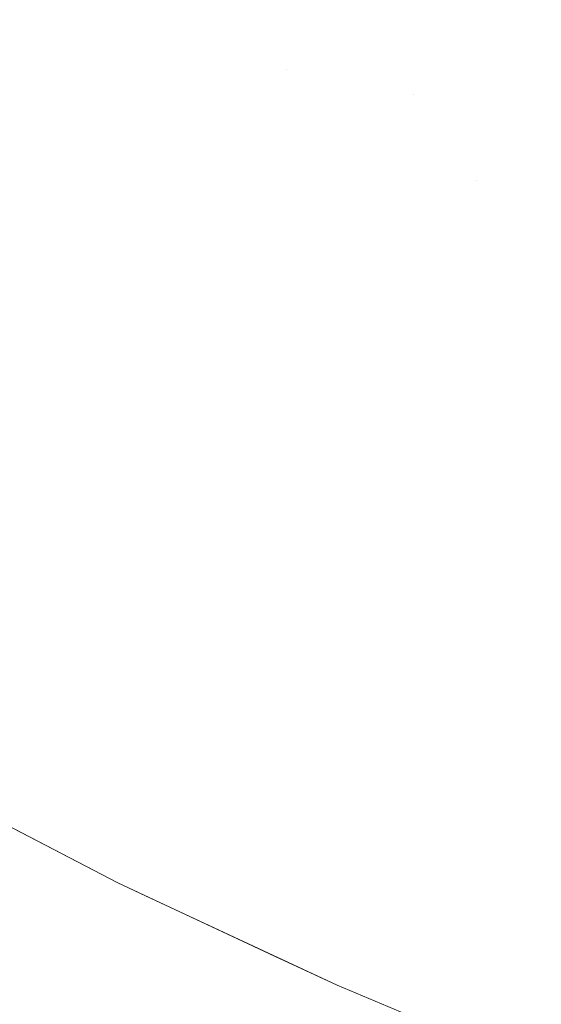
# Model space of a CAD drawing. Header units: centimetres. Extents: x -35.1 to 36.2, y 3.4 to 5.2.
# Tile 131 of 256: x -11.0263 to -10.9999, y 3.7271 to 3.777. Entities that reach past the tile are written whole.
import ezdxf

# ---------------------------------------------------------------- set-up
doc = ezdxf.new("R2010")
doc.units = ezdxf.units.CM
doc.header["$LTSCALE"] = 2.54
doc.layers.add('Lucido design-1', color=7, linetype='Continuous')

# ---------------------------------------------------------------- blocks, each defined once
blk = doc.blocks.new('Gruppo-4-1')
at = {"color": 7, "linetype": 'Continuous', "lineweight": 9}
blk.add_3dface([(-34.952766, 5.100212, -1872.215514), (-34.952766, 3.500212, -1872.215514), (36.079692, 3.500212, -1872.215514), (36.079692, 5.100212, -1872.215514)], dxfattribs=at)
for points, invisible_edges in [([(-11.01193, 3.782038, -1872.633245), (-11.010058, 3.783641, -1872.631814), (-11.001223, 3.778192, -1872.631814), (-11.002974, 3.776513, -1872.633245)], 15), ([(-11.002974, 3.776513, -1872.633245), (-11.004697, 3.774861, -1872.634734), (-11.013774, 3.780459, -1872.634734), (-11.01193, 3.782038, -1872.633245)], 15), ([(-11.027075, 3.776064, -1872.642997), (-11.031497, 3.779196, -1872.642997), (-11.029725, 3.780557, -1872.641239), (-11.025352, 3.777461, -1872.641239)], 15), ([(-11.021791, 3.780348, -1872.637879), (-11.017367, 3.777381, -1872.637879), (-11.019112, 3.775886, -1872.639533), (-11.023591, 3.778889, -1872.639533)], 15), ([(-11.015586, 3.778906, -1872.636279), (-11.013774, 3.780459, -1872.634734), (-11.004697, 3.774861, -1872.634734), (-11.006393, 3.773235, -1872.636279)], 15), ([(-10.990172, 3.774796, -1872.630442), (-10.991816, 3.773021, -1872.631814), (-11.001223, 3.778192, -1872.631814), (-10.999448, 3.779894, -1872.630442)], 15), ([(-11.023591, 3.778889, -1872.639533), (-11.019112, 3.775886, -1872.639533), (-11.020821, 3.774422, -1872.641239), (-11.025352, 3.777461, -1872.641239)], 15), ([(-11.012788, 3.774476, -1872.637879), (-11.017367, 3.777381, -1872.637879), (-11.015586, 3.778906, -1872.636279)], 11), ([(-11.012788, 3.774476, -1872.637879), (-11.015586, 3.778906, -1872.636279), (-11.006393, 3.773235, -1872.636279)], 11), ([(-11.002974, 3.776513, -1872.633245), (-11.001223, 3.778192, -1872.631814), (-10.991816, 3.773021, -1872.631814), (-10.993437, 3.771272, -1872.633245)], 15), ([(-11.025352, 3.777461, -1872.641239), (-11.020821, 3.774422, -1872.641239), (-11.022492, 3.772991, -1872.642997), (-11.027075, 3.776064, -1872.642997)], 15), ([(-11.014478, 3.772946, -1872.639533), (-11.019112, 3.775886, -1872.639533), (-11.017367, 3.777381, -1872.637879), (-11.012788, 3.774476, -1872.637879)], 15), ([(-10.993437, 3.771272, -1872.633245), (-10.995033, 3.769549, -1872.634734), (-11.004697, 3.774861, -1872.634734), (-11.002974, 3.776513, -1872.633245)], 15), ([(-11.027075, 3.776064, -1872.642997), (-11.022492, 3.772991, -1872.642997), (-11.024123, 3.771594, -1872.644803), (-11.028756, 3.774701, -1872.644803)], 15), ([(-11.016132, 3.771447, -1872.641239), (-11.020821, 3.774422, -1872.641239), (-11.019112, 3.775886, -1872.639533), (-11.014478, 3.772946, -1872.639533)], 15), ([(-11.028756, 3.774701, -1872.644803), (-11.024123, 3.771594, -1872.644803), (-11.025712, 3.770233, -1872.646657), (-11.030394, 3.773373, -1872.646657)], 15), ([(-11.006393, 3.773235, -1872.636279), (-11.004697, 3.774861, -1872.634734), (-10.995033, 3.769549, -1872.634734), (-10.996603, 3.767855, -1872.636279)], 15), ([(-11.01775, 3.769982, -1872.642997), (-11.022492, 3.772991, -1872.642997), (-11.020821, 3.774422, -1872.641239), (-11.016132, 3.771447, -1872.641239)], 15), ([(-11.012788, 3.774476, -1872.637879), (-11.008057, 3.771639, -1872.637879), (-11.009689, 3.770074, -1872.639533), (-11.014478, 3.772946, -1872.639533)], 15), ([(-11.006393, 3.773235, -1872.636279), (-11.008057, 3.771639, -1872.637879), (-11.012788, 3.774476, -1872.637879)], 11), ([(-11.030394, 3.773373, -1872.646657), (-11.025712, 3.770233, -1872.646657), (-11.027257, 3.768909, -1872.648557), (-11.031987, 3.772081, -1872.648557)], 15), ([(-11.003175, 3.768875, -1872.637879), (-11.008057, 3.771639, -1872.637879), (-11.006393, 3.773235, -1872.636279)], 11), ([(-11.003175, 3.768875, -1872.637879), (-11.006393, 3.773235, -1872.636279), (-10.996603, 3.767855, -1872.636279)], 11), ([(-11.019328, 3.768553, -1872.644803), (-11.024123, 3.771594, -1872.644803), (-11.022492, 3.772991, -1872.642997), (-11.01775, 3.769982, -1872.642997)], 15), ([(-11.014478, 3.772946, -1872.639533), (-11.009689, 3.770074, -1872.639533), (-11.011287, 3.768542, -1872.641239), (-11.016132, 3.771447, -1872.641239)], 15), ([(-11.004748, 3.767277, -1872.639533), (-11.009689, 3.770074, -1872.639533), (-11.008057, 3.771639, -1872.637879), (-11.003175, 3.768875, -1872.637879)], 15), ([(-11.020867, 3.767159, -1872.646657), (-11.025712, 3.770233, -1872.646657), (-11.024123, 3.771594, -1872.644803), (-11.019328, 3.768553, -1872.644803)], 15), ([(-11.016132, 3.771447, -1872.641239), (-11.011287, 3.768542, -1872.641239), (-11.01285, 3.767044, -1872.642997), (-11.01775, 3.769982, -1872.642997)], 15), ([(-11.022363, 3.765804, -1872.648557), (-11.027257, 3.768909, -1872.648557), (-11.025712, 3.770233, -1872.646657), (-11.020867, 3.767159, -1872.646657)], 15), ([(-11.01775, 3.769982, -1872.642997), (-11.01285, 3.767044, -1872.642997), (-11.014374, 3.765582, -1872.644803), (-11.019328, 3.768553, -1872.644803)], 15), ([(-11.006288, 3.765712, -1872.641239), (-11.011287, 3.768542, -1872.641239), (-11.009689, 3.770074, -1872.639533), (-11.004748, 3.767277, -1872.639533)], 15), ([(-11.023816, 3.764488, -1872.6505), (-11.028759, 3.767623, -1872.6505), (-11.027257, 3.768909, -1872.648557), (-11.022363, 3.765804, -1872.648557)], 15), ([(-11.003175, 3.768875, -1872.637879), (-10.998145, 3.766191, -1872.637879), (-10.999656, 3.76456, -1872.639533), (-11.004748, 3.767277, -1872.639533)], 15), ([(-10.996603, 3.767855, -1872.636279), (-10.998145, 3.766191, -1872.637879), (-11.003175, 3.768875, -1872.637879)], 11), ([(-11.019328, 3.768553, -1872.644803), (-11.014374, 3.765582, -1872.644803), (-11.01586, 3.764157, -1872.646657), (-11.020867, 3.767159, -1872.646657)], 15), ([(-11.007793, 3.764181, -1872.642997), (-11.01285, 3.767044, -1872.642997), (-11.011287, 3.768542, -1872.641239), (-11.006288, 3.765712, -1872.641239)], 15), ([(-11.025225, 3.763212, -1872.652484), (-11.030213, 3.766377, -1872.652484), (-11.028759, 3.767623, -1872.6505), (-11.023816, 3.764488, -1872.6505)], 15), ([(-11.020867, 3.767159, -1872.646657), (-11.01586, 3.764157, -1872.646657), (-11.017306, 3.762771, -1872.648557), (-11.022363, 3.765804, -1872.648557)], 15), ([(-11.004748, 3.767277, -1872.639533), (-10.999656, 3.76456, -1872.639533), (-11.001136, 3.762962, -1872.641239), (-11.006288, 3.765712, -1872.641239)], 15), ([(-11.009263, 3.762688, -1872.644803), (-11.014374, 3.765582, -1872.644803), (-11.01285, 3.767044, -1872.642997), (-11.007793, 3.764181, -1872.642997)], 15), ([(-11.026587, 3.761978, -1872.654508), (-11.031621, 3.765172, -1872.654508), (-11.030213, 3.766377, -1872.652484), (-11.025225, 3.763212, -1872.652484)], 15), ([(-11.022363, 3.765804, -1872.648557), (-11.017306, 3.762771, -1872.648557), (-11.018709, 3.761425, -1872.6505), (-11.023816, 3.764488, -1872.6505)], 15), ([(-11.006288, 3.765712, -1872.641239), (-11.001136, 3.762962, -1872.641239), (-11.002583, 3.761401, -1872.642997), (-11.007793, 3.764181, -1872.642997)], 15), ([(-11.010694, 3.761232, -1872.646657), (-11.01586, 3.764157, -1872.646657), (-11.014374, 3.765582, -1872.644803), (-11.009263, 3.762688, -1872.644803)], 15), ([(-11.023816, 3.764488, -1872.6505), (-11.018709, 3.761425, -1872.6505), (-11.02007, 3.760121, -1872.652484), (-11.025225, 3.763212, -1872.652484)], 15), ([(-11.012087, 3.759817, -1872.648557), (-11.017306, 3.762771, -1872.648557), (-11.01586, 3.764157, -1872.646657), (-11.010694, 3.761232, -1872.646657)], 15), ([(-11.007793, 3.764181, -1872.642997), (-11.002583, 3.761401, -1872.642997), (-11.003995, 3.759877, -1872.644803), (-11.009263, 3.762688, -1872.644803)], 15), ([(-10.995835, 3.760301, -1872.641239), (-11.001136, 3.762962, -1872.641239), (-10.999656, 3.76456, -1872.639533), (-10.994416, 3.761929, -1872.639533)], 15), ([(-11.025225, 3.763212, -1872.652484), (-11.02007, 3.760121, -1872.652484), (-11.021386, 3.758859, -1872.654508), (-11.026587, 3.761978, -1872.654508)], 15), ([(-11.01344, 3.758442, -1872.6505), (-11.018709, 3.761425, -1872.6505), (-11.017306, 3.762771, -1872.648557), (-11.012087, 3.759817, -1872.648557)], 15), ([(-11.009263, 3.762688, -1872.644803), (-11.003995, 3.759877, -1872.644803), (-11.005371, 3.758392, -1872.646657), (-11.010694, 3.761232, -1872.646657)], 15), ([(-10.997221, 3.758709, -1872.642997), (-11.002583, 3.761401, -1872.642997), (-11.001136, 3.762962, -1872.641239), (-10.995835, 3.760301, -1872.641239)], 15), ([(-11.026587, 3.761978, -1872.654508), (-11.021386, 3.758859, -1872.654508), (-11.022657, 3.75764, -1872.656569), (-11.027903, 3.760786, -1872.656569)], 15), ([(-11.014751, 3.757109, -1872.652484), (-11.02007, 3.760121, -1872.652484), (-11.018709, 3.761425, -1872.6505), (-11.01344, 3.758442, -1872.6505)], 15), ([(-11.010694, 3.761232, -1872.646657), (-11.005371, 3.758392, -1872.646657), (-11.00671, 3.756947, -1872.648557), (-11.012087, 3.759817, -1872.648557)], 15), ([(-10.998574, 3.757155, -1872.644803), (-11.003995, 3.759877, -1872.644803), (-11.002583, 3.761401, -1872.642997), (-10.997221, 3.758709, -1872.642997)], 15), ([(-11.027903, 3.760786, -1872.656569), (-11.022657, 3.75764, -1872.656569), (-11.023881, 3.756466, -1872.658665), (-11.02917, 3.759638, -1872.658665)], 15), ([(-11.016019, 3.75582, -1872.654508), (-11.021386, 3.758859, -1872.654508), (-11.02007, 3.760121, -1872.652484), (-11.014751, 3.757109, -1872.652484)], 15), ([(-11.012087, 3.759817, -1872.648557), (-11.00671, 3.756947, -1872.648557), (-11.008009, 3.755544, -1872.6505), (-11.01344, 3.758442, -1872.6505)], 15), ([(-10.999893, 3.755641, -1872.646657), (-11.005371, 3.758392, -1872.646657), (-11.003995, 3.759877, -1872.644803), (-10.998574, 3.757155, -1872.644803)], 15), ([(-11.02917, 3.759638, -1872.658665), (-11.023881, 3.756466, -1872.658665), (-11.025058, 3.755338, -1872.660793), (-11.030389, 3.758535, -1872.660793)], 15), ([(-11.017243, 3.754576, -1872.656569), (-11.022657, 3.75764, -1872.656569), (-11.021386, 3.758859, -1872.654508), (-11.016019, 3.75582, -1872.654508)], 15), ([(-11.030389, 3.758535, -1872.660793), (-11.025058, 3.755338, -1872.660793), (-11.026186, 3.754256, -1872.662952), (-11.031557, 3.757477, -1872.662952)], 15), ([(-11.01344, 3.758442, -1872.6505), (-11.008009, 3.755544, -1872.6505), (-11.009269, 3.754184, -1872.652484), (-11.014751, 3.757109, -1872.652484)], 15), ([(-11.001176, 3.754168, -1872.648557), (-11.00671, 3.756947, -1872.648557), (-11.005371, 3.758392, -1872.646657), (-10.999893, 3.755641, -1872.646657)], 15), ([(-11.031557, 3.757477, -1872.662952), (-11.026186, 3.754256, -1872.662952), (-11.027266, 3.753221, -1872.665138), (-11.032675, 3.756464, -1872.665138)], 15), ([(-11.018423, 3.753377, -1872.658665), (-11.023881, 3.756466, -1872.658665), (-11.022657, 3.75764, -1872.656569), (-11.017243, 3.754576, -1872.656569)], 15), ([(-11.014751, 3.757109, -1872.652484), (-11.009269, 3.754184, -1872.652484), (-11.010488, 3.752869, -1872.654508), (-11.016019, 3.75582, -1872.654508)], 15), ([(-11.002422, 3.752738, -1872.6505), (-11.008009, 3.755544, -1872.6505), (-11.00671, 3.756947, -1872.648557), (-11.001176, 3.754168, -1872.648557)], 15), ([(-11.019557, 3.752224, -1872.660793), (-11.025058, 3.755338, -1872.660793), (-11.023881, 3.756466, -1872.658665), (-11.018423, 3.753377, -1872.658665)], 15), ([(-11.016019, 3.75582, -1872.654508), (-11.010488, 3.752869, -1872.654508), (-11.011665, 3.751599, -1872.656569), (-11.017243, 3.754576, -1872.656569)], 15), ([(-11.020644, 3.751119, -1872.662952), (-11.026186, 3.754256, -1872.662952), (-11.025058, 3.755338, -1872.660793), (-11.019557, 3.752224, -1872.660793)], 15), ([(-11.003629, 3.751352, -1872.652484), (-11.009269, 3.754184, -1872.652484), (-11.008009, 3.755544, -1872.6505), (-11.002422, 3.752738, -1872.6505)], 15), ([(-10.999893, 3.755641, -1872.646657), (-10.994264, 3.752987, -1872.646657), (-10.99549, 3.751487, -1872.648557), (-11.001176, 3.754168, -1872.648557)], 15), ([(-11.021685, 3.750061, -1872.665138), (-11.027266, 3.753221, -1872.665138), (-11.026186, 3.754256, -1872.662952), (-11.020644, 3.751119, -1872.662952)], 15), ([(-11.017243, 3.754576, -1872.656569), (-11.011665, 3.751599, -1872.656569), (-11.012799, 3.750375, -1872.658665), (-11.018423, 3.753377, -1872.658665)], 15), ([(-11.004797, 3.750011, -1872.654508), (-11.010488, 3.752869, -1872.654508), (-11.009269, 3.754184, -1872.652484), (-11.003629, 3.751352, -1872.652484)], 15), ([(-11.001176, 3.754168, -1872.648557), (-10.99549, 3.751487, -1872.648557), (-10.99668, 3.750031, -1872.6505), (-11.002422, 3.752738, -1872.6505)], 15), ([(-11.028296, 3.752233, -1872.66735), (-11.027266, 3.753221, -1872.665138), (-11.021685, 3.750061, -1872.665138), (-11.022677, 3.749052, -1872.66735)], 15), ([(-11.018423, 3.753377, -1872.658665), (-11.012799, 3.750375, -1872.658665), (-11.013888, 3.749199, -1872.660793), (-11.019557, 3.752224, -1872.660793)], 15), ([(-11.005925, 3.748717, -1872.656569), (-11.011665, 3.751599, -1872.656569), (-11.010488, 3.752869, -1872.654508), (-11.004797, 3.750011, -1872.654508)], 15), ([(-11.002422, 3.752738, -1872.6505), (-10.99668, 3.750031, -1872.6505), (-10.997833, 3.748619, -1872.652484), (-11.003629, 3.751352, -1872.652484)], 15), ([(-11.022677, 3.749052, -1872.66735), (-11.023622, 3.748092, -1872.669585), (-11.029276, 3.751293, -1872.669585), (-11.028296, 3.752233, -1872.66735)], 15), ([(-11.019557, 3.752224, -1872.660793), (-11.013888, 3.749199, -1872.660793), (-11.014934, 3.748071, -1872.662952), (-11.020644, 3.751119, -1872.662952)], 15), ([(-11.030206, 3.750402, -1872.67184), (-11.029276, 3.751293, -1872.669585), (-11.023622, 3.748092, -1872.669585), (-11.024517, 3.747182, -1872.67184)], 15), ([(-11.007011, 3.747469, -1872.658665), (-11.012799, 3.750375, -1872.658665), (-11.011665, 3.751599, -1872.656569), (-11.005925, 3.748717, -1872.656569)], 15), ([(-11.003629, 3.751352, -1872.652484), (-10.997833, 3.748619, -1872.652484), (-10.998949, 3.747254, -1872.654508), (-11.004797, 3.750011, -1872.654508)], 15), ([(-11.020644, 3.751119, -1872.662952), (-11.014934, 3.748071, -1872.662952), (-11.015933, 3.746992, -1872.665138), (-11.021685, 3.750061, -1872.665138)], 15), ([(-11.024517, 3.747182, -1872.67184), (-11.025364, 3.746321, -1872.674113), (-11.031085, 3.749559, -1872.674113), (-11.030206, 3.750402, -1872.67184)], 15), ([(-11.008055, 3.74627, -1872.660793), (-11.013888, 3.749199, -1872.660793), (-11.012799, 3.750375, -1872.658665), (-11.007011, 3.747469, -1872.658665)], 15), ([(-11.022677, 3.749052, -1872.66735), (-11.021685, 3.750061, -1872.665138), (-11.015933, 3.746992, -1872.665138), (-11.016887, 3.745963, -1872.66735)], 15), ([(-11.004797, 3.750011, -1872.654508), (-10.998949, 3.747254, -1872.654508), (-11.000026, 3.745935, -1872.656569), (-11.005925, 3.748717, -1872.656569)], 15), ([(-11.031913, 3.748765, -1872.676402), (-11.031085, 3.749559, -1872.674113), (-11.025364, 3.746321, -1872.674113), (-11.026162, 3.74551, -1872.676402)], 15), ([(-11.009057, 3.745121, -1872.662952), (-11.014934, 3.748071, -1872.662952), (-11.013888, 3.749199, -1872.660793), (-11.008055, 3.74627, -1872.660793)], 15), ([(-11.026162, 3.74551, -1872.676402), (-11.026911, 3.744749, -1872.678705), (-11.03269, 3.74802, -1872.678705), (-11.031913, 3.748765, -1872.676402)], 15), ([(-11.016887, 3.745963, -1872.66735), (-11.017795, 3.744983, -1872.669585), (-11.023622, 3.748092, -1872.669585), (-11.022677, 3.749052, -1872.66735)], 15), ([(-11.005925, 3.748717, -1872.656569), (-11.000026, 3.745935, -1872.656569), (-11.001064, 3.744665, -1872.658665), (-11.007011, 3.747469, -1872.658665)], 15), ([(-11.024517, 3.747182, -1872.67184), (-11.023622, 3.748092, -1872.669585), (-11.017795, 3.744983, -1872.669585), (-11.018656, 3.744054, -1872.67184)], 15), ([(-11.010015, 3.74402, -1872.665138), (-11.015933, 3.746992, -1872.665138), (-11.014934, 3.748071, -1872.662952), (-11.009057, 3.745121, -1872.662952)], 15), ([(-11.018656, 3.744054, -1872.67184), (-11.01947, 3.743175, -1872.674113), (-11.025364, 3.746321, -1872.674113), (-11.024517, 3.747182, -1872.67184)], 15), ([(-11.007011, 3.747469, -1872.658665), (-11.001064, 3.744665, -1872.658665), (-11.002062, 3.743444, -1872.660793), (-11.008055, 3.74627, -1872.660793)], 15), ([(-10.993973, 3.743261, -1872.656569), (-11.000026, 3.745935, -1872.656569), (-10.998949, 3.747254, -1872.654508), (-10.992947, 3.744602, -1872.654508)], 15), ([(-11.010929, 3.742971, -1872.66735), (-11.016887, 3.745963, -1872.66735), (-11.015933, 3.746992, -1872.665138), (-11.010015, 3.74402, -1872.665138)], 15), ([(-11.026162, 3.74551, -1872.676402), (-11.025364, 3.746321, -1872.674113), (-11.01947, 3.743175, -1872.674113), (-11.020237, 3.742348, -1872.676402)], 15), ([(-11.008055, 3.74627, -1872.660793), (-11.002062, 3.743444, -1872.660793), (-11.003018, 3.742273, -1872.662952), (-11.009057, 3.745121, -1872.662952)], 15), ([(-11.011799, 3.741972, -1872.669585), (-11.017795, 3.744983, -1872.669585), (-11.016887, 3.745963, -1872.66735), (-11.010929, 3.742971, -1872.66735)], 15), ([(-10.994961, 3.741969, -1872.658665), (-11.001064, 3.744665, -1872.658665), (-11.000026, 3.745935, -1872.656569), (-10.993973, 3.743261, -1872.656569)], 15), ([(-11.020237, 3.742348, -1872.676402), (-11.020956, 3.741571, -1872.678705), (-11.026911, 3.744749, -1872.678705), (-11.026162, 3.74551, -1872.676402)], 15), ([(-11.027611, 3.744037, -1872.681018), (-11.026911, 3.744749, -1872.678705), (-11.020956, 3.741571, -1872.678705), (-11.021629, 3.740845, -1872.681018)], 15), ([(-11.018656, 3.744054, -1872.67184), (-11.017795, 3.744983, -1872.669585), (-11.011799, 3.741972, -1872.669585), (-11.012624, 3.741025, -1872.67184)], 15), ([(-11.009057, 3.745121, -1872.662952), (-11.003018, 3.742273, -1872.662952), (-11.003934, 3.741153, -1872.665138), (-11.010015, 3.74402, -1872.665138)], 15), ([(-10.995911, 3.740726, -1872.660793), (-11.002062, 3.743444, -1872.660793), (-11.001064, 3.744665, -1872.658665), (-10.994961, 3.741969, -1872.658665)], 15), ([(-11.021629, 3.740845, -1872.681018), (-11.022254, 3.740171, -1872.683339), (-11.028261, 3.743376, -1872.683339), (-11.027611, 3.744037, -1872.681018)], 15), ([(-11.012624, 3.741025, -1872.67184), (-11.013404, 3.74013, -1872.674113), (-11.01947, 3.743175, -1872.674113), (-11.018656, 3.744054, -1872.67184)], 15), ([(-11.010015, 3.74402, -1872.665138), (-11.003934, 3.741153, -1872.665138), (-11.004807, 3.740084, -1872.66735), (-11.010929, 3.742971, -1872.66735)], 15), ([(-11.028863, 3.742764, -1872.685667), (-11.028261, 3.743376, -1872.683339), (-11.022254, 3.740171, -1872.683339), (-11.022832, 3.739546, -1872.685667)], 15), ([(-10.996822, 3.739535, -1872.662952), (-11.003018, 3.742273, -1872.662952), (-11.002062, 3.743444, -1872.660793), (-10.995911, 3.740726, -1872.660793)], 15), ([(-11.022832, 3.739546, -1872.685667), (-11.023364, 3.738972, -1872.687998), (-11.029416, 3.742202, -1872.687998), (-11.028863, 3.742764, -1872.685667)], 15), ([(-11.020237, 3.742348, -1872.676402), (-11.01947, 3.743175, -1872.674113), (-11.013404, 3.74013, -1872.674113), (-11.014139, 3.739286, -1872.676402)], 15), ([(-11.010929, 3.742971, -1872.66735), (-11.004807, 3.740084, -1872.66735), (-11.005638, 3.739067, -1872.669585), (-11.011799, 3.741972, -1872.669585)], 15), ([(-11.029921, 3.741689, -1872.690331), (-11.029416, 3.742202, -1872.687998), (-11.023364, 3.738972, -1872.687998), (-11.023849, 3.738449, -1872.690331)], 15), ([(-11.014139, 3.739286, -1872.676402), (-11.014829, 3.738494, -1872.678705), (-11.020956, 3.741571, -1872.678705), (-11.020237, 3.742348, -1872.676402)], 15), ([(-10.997693, 3.738396, -1872.665138), (-11.003934, 3.741153, -1872.665138), (-11.003018, 3.742273, -1872.662952), (-10.996822, 3.739535, -1872.662952)], 15), ([(-11.012624, 3.741025, -1872.67184), (-11.011799, 3.741972, -1872.669585), (-11.005638, 3.739067, -1872.669585), (-11.006426, 3.738102, -1872.67184)], 15), ([(-11.030789, 3.740807, -1872.694993), (-11.030379, 3.741224, -1872.692664), (-11.024289, 3.737974, -1872.692664), (-11.024683, 3.737549, -1872.694993)], 15), ([(-11.023849, 3.738449, -1872.690331), (-11.024289, 3.737974, -1872.692664), (-11.030379, 3.741224, -1872.692664), (-11.029921, 3.741689, -1872.690331)], 15), ([(-11.021629, 3.740845, -1872.681018), (-11.020956, 3.741571, -1872.678705), (-11.014829, 3.738494, -1872.678705), (-11.015473, 3.737755, -1872.681018)], 15), ([(-11.024683, 3.737549, -1872.694993), (-11.025033, 3.737172, -1872.697318), (-11.031153, 3.740437, -1872.697318), (-11.030789, 3.740807, -1872.694993)], 15), ([(-11.015473, 3.737755, -1872.681018), (-11.016072, 3.737067, -1872.683339), (-11.022254, 3.740171, -1872.683339), (-11.021629, 3.740845, -1872.681018)], 15), ([(-11.006426, 3.738102, -1872.67184), (-11.007171, 3.73719, -1872.674113), (-11.013404, 3.74013, -1872.674113), (-11.012624, 3.741025, -1872.67184)], 15), ([(-10.998524, 3.737308, -1872.66735), (-11.004807, 3.740084, -1872.66735), (-11.003934, 3.741153, -1872.665138), (-10.997693, 3.738396, -1872.665138)], 15), ([(-11.03147, 3.740114, -1872.699636), (-11.031153, 3.740437, -1872.697318), (-11.025033, 3.737172, -1872.697318), (-11.025338, 3.736842, -1872.699636)], 15), ([(-11.031971, 3.739606, -1872.704243), (-11.031743, 3.739837, -1872.701944), (-11.0256, 3.73656, -1872.701944), (-11.025819, 3.736323, -1872.704243)], 15), ([(-11.025338, 3.736842, -1872.699636), (-11.0256, 3.73656, -1872.701944), (-11.031743, 3.739837, -1872.701944), (-11.03147, 3.740114, -1872.699636)], 15), ([(-11.022832, 3.739546, -1872.685667), (-11.022254, 3.740171, -1872.683339), (-11.016072, 3.737067, -1872.683339), (-11.016627, 3.73643, -1872.685667)], 15), ([(-11.014139, 3.739286, -1872.676402), (-11.013404, 3.74013, -1872.674113), (-11.007171, 3.73719, -1872.674113), (-11.007873, 3.736331, -1872.676402)], 15), ([(-10.999315, 3.736274, -1872.669585), (-11.005638, 3.739067, -1872.669585), (-11.004807, 3.740084, -1872.66735), (-10.998524, 3.737308, -1872.66735)], 15), ([(-11.026132, 3.735985, -1872.7088), (-11.026229, 3.735881, -1872.711056), (-11.032397, 3.739172, -1872.711056), (-11.032297, 3.739274, -1872.7088)], 15), ([(-11.032297, 3.739274, -1872.7088), (-11.032155, 3.739418, -1872.706529), (-11.025996, 3.736132, -1872.706529), (-11.026132, 3.735985, -1872.7088)], 15), ([(-11.025819, 3.736323, -1872.704243), (-11.025996, 3.736132, -1872.706529), (-11.032155, 3.739418, -1872.706529), (-11.031971, 3.739606, -1872.704243)], 15), ([(-11.016627, 3.73643, -1872.685667), (-11.017136, 3.735845, -1872.687998), (-11.023364, 3.738972, -1872.687998), (-11.022832, 3.739546, -1872.685667)], 15), ([(-11.007873, 3.736331, -1872.676402), (-11.008532, 3.735525, -1872.678705), (-11.014829, 3.738494, -1872.678705), (-11.014139, 3.739286, -1872.676402)], 15), ([(-11.032456, 3.739112, -1872.713294), (-11.032397, 3.739172, -1872.711056), (-11.026229, 3.735881, -1872.711056), (-11.026285, 3.735819, -1872.713294)], 15), ([(-11.031859, 3.738754, -1872.715514), (-11.032456, 3.739112, -1872.713294), (-11.026285, 3.735819, -1872.713294)], 11), ([(-11.031859, 3.738754, -1872.915514), (-11.021344, 3.733292, -1872.915514), (-11.026343, 3.735758, -1872.918688)], 10), ([(-11.021344, 3.733292, -1872.915514), (-11.031859, 3.738754, -1872.915514), (-11.031859, 3.738754, -1872.715514), (-11.026276, 3.735854, -1872.715514)], 10), ([(-11.026285, 3.735819, -1872.713294), (-11.026276, 3.735854, -1872.715514), (-11.031859, 3.738754, -1872.715514)], 9), ([(-11.023849, 3.738449, -1872.690331), (-11.023364, 3.738972, -1872.687998), (-11.017136, 3.735845, -1872.687998), (-11.017601, 3.735311, -1872.690331)], 15), ([(-11.006426, 3.738102, -1872.67184), (-11.005638, 3.739067, -1872.669585), (-10.999315, 3.736274, -1872.669585), (-11.000066, 3.735292, -1872.67184)], 15), ([(-11.017601, 3.735311, -1872.690331), (-11.018023, 3.734828, -1872.692664), (-11.024289, 3.737974, -1872.692664), (-11.023849, 3.738449, -1872.690331)], 15), ([(-11.015473, 3.737755, -1872.681018), (-11.014829, 3.738494, -1872.678705), (-11.008532, 3.735525, -1872.678705), (-11.009148, 3.734772, -1872.681018)], 15), ([(-11.024683, 3.737549, -1872.694993), (-11.024289, 3.737974, -1872.692664), (-11.018023, 3.734828, -1872.692664), (-11.0184, 3.734394, -1872.694993)], 15), ([(-11.009148, 3.734772, -1872.681018), (-11.00972, 3.734071, -1872.683339), (-11.016072, 3.737067, -1872.683339), (-11.015473, 3.737755, -1872.681018)], 15), ([(-11.000066, 3.735292, -1872.67184), (-11.000775, 3.734365, -1872.674113), (-11.007171, 3.73719, -1872.674113), (-11.006426, 3.738102, -1872.67184)], 15), ([(-11.0184, 3.734394, -1872.694993), (-11.018735, 3.73401, -1872.697318), (-11.025033, 3.737172, -1872.697318), (-11.024683, 3.737549, -1872.694993)], 15), ([(-11.019028, 3.733674, -1872.699636), (-11.019279, 3.733386, -1872.701944), (-11.0256, 3.73656, -1872.701944), (-11.025338, 3.736842, -1872.699636)], 15), ([(-11.025338, 3.736842, -1872.699636), (-11.025033, 3.737172, -1872.697318), (-11.018735, 3.73401, -1872.697318), (-11.019028, 3.733674, -1872.699636)], 15), ([(-11.016627, 3.73643, -1872.685667), (-11.016072, 3.737067, -1872.683339), (-11.00972, 3.734071, -1872.683339), (-11.01025, 3.733423, -1872.685667)], 15), ([(-11.007873, 3.736331, -1872.676402), (-11.007171, 3.73719, -1872.674113), (-11.000775, 3.734365, -1872.674113), (-11.001443, 3.733491, -1872.676402)], 15), ([(-11.019489, 3.733144, -1872.704243), (-11.019658, 3.732949, -1872.706529), (-11.025996, 3.736132, -1872.706529), (-11.025819, 3.736323, -1872.704243)], 15), ([(-11.025819, 3.736323, -1872.704243), (-11.0256, 3.73656, -1872.701944), (-11.019279, 3.733386, -1872.701944), (-11.019489, 3.733144, -1872.704243)], 15), ([(-11.01025, 3.733423, -1872.685667), (-11.010736, 3.732827, -1872.687998), (-11.017136, 3.735845, -1872.687998), (-11.016627, 3.73643, -1872.685667)], 15), ([(-11.001443, 3.733491, -1872.676402), (-11.002071, 3.73267, -1872.678705), (-11.008532, 3.735525, -1872.678705), (-11.007873, 3.736331, -1872.676402)], 15), ([(-11.000066, 3.735292, -1872.67184), (-10.999315, 3.736274, -1872.669585), (-10.992837, 3.733599, -1872.669585), (-10.993548, 3.732601, -1872.67184)], 15), ([(-11.020105, 3.732436, -1872.921959), (-11.026463, 3.735628, -1872.921959), (-11.026343, 3.735758, -1872.918688), (-11.01999, 3.732568, -1872.918688)], 15), ([(-11.01999, 3.732568, -1872.918688), (-11.026343, 3.735758, -1872.918688), (-11.021344, 3.733292, -1872.915514)], 11), ([(-11.026285, 3.735819, -1872.713294), (-11.026229, 3.735881, -1872.711056), (-11.019881, 3.732694, -1872.711056), (-11.019936, 3.732631, -1872.713294)], 15), ([(-11.021344, 3.733292, -1872.715514), (-11.026276, 3.735854, -1872.715514), (-11.026285, 3.735819, -1872.713294)], 10), ([(-11.026285, 3.735819, -1872.713294), (-11.019936, 3.732631, -1872.713294), (-11.021344, 3.733292, -1872.715514)], 11), ([(-11.026276, 3.735854, -1872.715514), (-11.021344, 3.733292, -1872.715514), (-11.021344, 3.733292, -1872.915514)], 10), ([(-11.019789, 3.7328, -1872.7088), (-11.019881, 3.732694, -1872.711056), (-11.026229, 3.735881, -1872.711056), (-11.026132, 3.735985, -1872.7088)], 15), ([(-11.026132, 3.735985, -1872.7088), (-11.025996, 3.736132, -1872.706529), (-11.019658, 3.732949, -1872.706529), (-11.019789, 3.7328, -1872.7088)], 15), ([(-11.017601, 3.735311, -1872.690331), (-11.017136, 3.735845, -1872.687998), (-11.010736, 3.732827, -1872.687998), (-11.011181, 3.732284, -1872.690331)], 15), ([(-11.020441, 3.732051, -1872.927046), (-11.0206, 3.731869, -1872.928788), (-11.026978, 3.735072, -1872.928788), (-11.026812, 3.735251, -1872.927046)], 15), ([(-11.026812, 3.735251, -1872.927046), (-11.026672, 3.735402, -1872.925326), (-11.020306, 3.732206, -1872.925326), (-11.020441, 3.732051, -1872.927046)], 15), ([(-11.020195, 3.732334, -1872.923631), (-11.020306, 3.732206, -1872.925326), (-11.026672, 3.735402, -1872.925326), (-11.026556, 3.735528, -1872.923631)], 15), ([(-11.026556, 3.735528, -1872.923631), (-11.026463, 3.735628, -1872.921959), (-11.020105, 3.732436, -1872.921959), (-11.020195, 3.732334, -1872.923631)], 15), ([(-11.011181, 3.732284, -1872.690331), (-11.011583, 3.731791, -1872.692664), (-11.018023, 3.734828, -1872.692664), (-11.017601, 3.735311, -1872.690331)], 15), ([(-11.009148, 3.734772, -1872.681018), (-11.008532, 3.735525, -1872.678705), (-11.002071, 3.73267, -1872.678705), (-11.002657, 3.731904, -1872.681018)], 15), ([(-10.993548, 3.732601, -1872.67184), (-10.994221, 3.731658, -1872.674113), (-11.000775, 3.734365, -1872.674113), (-11.000066, 3.735292, -1872.67184)], 15), ([(-11.020784, 3.731657, -1872.930554), (-11.020995, 3.731415, -1872.932342), (-11.02739, 3.734627, -1872.932342), (-11.027171, 3.734864, -1872.930554)], 15), ([(-11.027171, 3.734864, -1872.930554), (-11.026978, 3.735072, -1872.928788), (-11.0206, 3.731869, -1872.928788), (-11.020784, 3.731657, -1872.930554)], 15), ([(-11.0184, 3.734394, -1872.694993), (-11.018023, 3.734828, -1872.692664), (-11.011583, 3.731791, -1872.692664), (-11.011944, 3.731349, -1872.694993)], 15), ([(-11.002657, 3.731904, -1872.681018), (-11.003202, 3.731191, -1872.683339), (-11.00972, 3.734071, -1872.683339), (-11.009148, 3.734772, -1872.681018)], 15), ([(-11.021233, 3.731142, -1872.934153), (-11.021499, 3.730836, -1872.935985), (-11.027917, 3.734058, -1872.935985), (-11.027639, 3.734359, -1872.934153)], 15), ([(-11.027639, 3.734359, -1872.934153), (-11.02739, 3.734627, -1872.932342), (-11.020995, 3.731415, -1872.932342), (-11.021233, 3.731142, -1872.934153)], 15), ([(-11.011944, 3.731349, -1872.694993), (-11.012264, 3.730958, -1872.697318), (-11.018735, 3.73401, -1872.697318), (-11.0184, 3.734394, -1872.694993)], 15), ([(-11.001443, 3.733491, -1872.676402), (-11.000775, 3.734365, -1872.674113), (-10.994221, 3.731658, -1872.674113), (-10.994855, 3.73077, -1872.676402)], 15), ([(-11.021796, 3.730496, -1872.937837), (-11.022123, 3.73012, -1872.939711), (-11.028568, 3.733356, -1872.939711), (-11.028226, 3.733725, -1872.937837)], 15), ([(-11.028226, 3.733725, -1872.937837), (-11.027917, 3.734058, -1872.935985), (-11.021499, 3.730836, -1872.935985), (-11.021796, 3.730496, -1872.937837)], 15), ([(-11.019028, 3.733674, -1872.699636), (-11.018735, 3.73401, -1872.697318), (-11.012264, 3.730958, -1872.697318), (-11.012543, 3.730616, -1872.699636)], 15), ([(-11.01025, 3.733423, -1872.685667), (-11.00972, 3.734071, -1872.683339), (-11.003202, 3.731191, -1872.683339), (-11.003706, 3.730532, -1872.685667)], 15), ([(-11.028942, 3.732952, -1872.941603), (-11.028568, 3.733356, -1872.939711), (-11.022123, 3.73012, -1872.939711), (-11.022482, 3.729708, -1872.941603)], 15), ([(-11.021344, 3.733292, -1872.915514), (-11.019942, 3.732636, -1872.915514), (-11.01999, 3.732568, -1872.918688)], 10), ([(-11.01024, 3.7281, -1872.915514), (-11.019942, 3.732636, -1872.915514), (-11.021344, 3.733292, -1872.715514), (-11.013406, 3.72958, -1872.715514)], 10), ([(-11.019942, 3.732636, -1872.915514), (-11.021344, 3.733292, -1872.915514), (-11.021344, 3.733292, -1872.715514)], 10), ([(-11.013406, 3.72958, -1872.715514), (-11.021344, 3.733292, -1872.715514), (-11.019936, 3.732631, -1872.713294)], 10), ([(-11.019489, 3.733144, -1872.704243), (-11.019279, 3.733386, -1872.701944), (-11.012783, 3.730323, -1872.701944), (-11.012984, 3.730077, -1872.704243)], 15), ([(-11.012543, 3.730616, -1872.699636), (-11.012783, 3.730323, -1872.701944), (-11.019279, 3.733386, -1872.701944), (-11.019028, 3.733674, -1872.699636)], 15), ([(-11.003706, 3.730532, -1872.685667), (-11.004169, 3.729926, -1872.687998), (-11.010736, 3.732827, -1872.687998), (-11.01025, 3.733423, -1872.685667)], 15), ([(-10.994855, 3.73077, -1872.676402), (-10.995449, 3.729937, -1872.678705), (-11.002071, 3.73267, -1872.678705), (-11.001443, 3.733491, -1872.676402)], 15), ([(-11.022482, 3.729708, -1872.941603), (-11.022873, 3.729258, -1872.943514), (-11.029351, 3.732511, -1872.943514), (-11.028942, 3.732952, -1872.941603)], 15), ([(-11.013271, 3.729726, -1872.7088), (-11.013359, 3.729618, -1872.711056), (-11.019881, 3.732694, -1872.711056), (-11.019789, 3.7328, -1872.7088)], 15), ([(-11.019789, 3.7328, -1872.7088), (-11.019658, 3.732949, -1872.706529), (-11.013146, 3.729878, -1872.706529), (-11.013271, 3.729726, -1872.7088)], 15), ([(-11.012984, 3.730077, -1872.704243), (-11.013146, 3.729878, -1872.706529), (-11.019658, 3.732949, -1872.706529), (-11.019489, 3.733144, -1872.704243)], 15), ([(-11.011181, 3.732284, -1872.690331), (-11.010736, 3.732827, -1872.687998), (-11.004169, 3.729926, -1872.687998), (-11.004592, 3.729373, -1872.690331)], 15), ([(-11.029796, 3.732031, -1872.945443), (-11.029351, 3.732511, -1872.943514), (-11.022873, 3.729258, -1872.943514), (-11.023299, 3.728769, -1872.945443)], 15), ([(-11.013658, 3.729252, -1872.923631), (-11.013764, 3.729121, -1872.925326), (-11.020306, 3.732206, -1872.925326), (-11.020195, 3.732334, -1872.923631)], 15), ([(-11.020195, 3.732334, -1872.923631), (-11.020105, 3.732436, -1872.921959), (-11.013573, 3.729356, -1872.921959), (-11.013658, 3.729252, -1872.923631)], 15), ([(-11.01999, 3.732568, -1872.918688), (-11.013463, 3.72949, -1872.918688), (-11.013573, 3.729356, -1872.921959), (-11.020105, 3.732436, -1872.921959)], 15), ([(-11.013463, 3.72949, -1872.918688), (-11.01999, 3.732568, -1872.918688), (-11.019942, 3.732636, -1872.915514)], 11), ([(-11.019942, 3.732636, -1872.915514), (-11.01024, 3.7281, -1872.915514), (-11.013463, 3.72949, -1872.918688)], 10), ([(-11.019936, 3.732631, -1872.713294), (-11.019881, 3.732694, -1872.711056), (-11.013359, 3.729618, -1872.711056), (-11.013411, 3.729554, -1872.713294)], 15), ([(-11.019936, 3.732631, -1872.713294), (-11.013411, 3.729554, -1872.713294), (-11.013406, 3.72958, -1872.715514)], 11), ([(-11.004592, 3.729373, -1872.690331), (-11.004975, 3.728872, -1872.692664), (-11.011583, 3.731791, -1872.692664), (-11.011181, 3.732284, -1872.690331)], 15), ([(-11.002657, 3.731904, -1872.681018), (-11.002071, 3.73267, -1872.678705), (-10.995449, 3.729937, -1872.678705), (-10.996005, 3.729158, -1872.681018)], 15), ([(-11.023299, 3.728769, -1872.945443), (-11.023761, 3.72824, -1872.947388), (-11.030277, 3.731512, -1872.947388), (-11.029796, 3.732031, -1872.945443)], 15), ([(-11.020784, 3.731657, -1872.930554), (-11.0206, 3.731869, -1872.928788), (-11.014045, 3.728778, -1872.928788), (-11.014221, 3.728563, -1872.930554)], 15), ([(-11.013893, 3.728964, -1872.927046), (-11.014045, 3.728778, -1872.928788), (-11.0206, 3.731869, -1872.928788), (-11.020441, 3.732051, -1872.927046)], 15), ([(-11.020441, 3.732051, -1872.927046), (-11.020306, 3.732206, -1872.925326), (-11.013764, 3.729121, -1872.925326), (-11.013893, 3.728964, -1872.927046)], 15), ([(-11.011944, 3.731349, -1872.694993), (-11.011583, 3.731791, -1872.692664), (-11.004975, 3.728872, -1872.692664), (-11.005319, 3.728422, -1872.694993)], 15), ([(-10.996005, 3.729158, -1872.681018), (-10.996522, 3.728433, -1872.683339), (-11.003202, 3.731191, -1872.683339), (-11.002657, 3.731904, -1872.681018)], 15), ([(-11.030796, 3.730951, -1872.949348), (-11.030277, 3.731512, -1872.947388), (-11.023761, 3.72824, -1872.947388), (-11.024259, 3.727668, -1872.949348)], 15), ([(-11.021233, 3.731142, -1872.934153), (-11.020995, 3.731415, -1872.932342), (-11.014422, 3.728316, -1872.932342), (-11.01465, 3.728038, -1872.934153)], 15), ([(-11.014221, 3.728563, -1872.930554), (-11.014422, 3.728316, -1872.932342), (-11.020995, 3.731415, -1872.932342), (-11.020784, 3.731657, -1872.930554)], 15), ([(-11.005319, 3.728422, -1872.694993), (-11.005623, 3.728024, -1872.697318), (-11.012264, 3.730958, -1872.697318), (-11.011944, 3.731349, -1872.694993)], 15), ([(-11.024259, 3.727668, -1872.949348), (-11.024794, 3.727053, -1872.951323), (-11.031355, 3.730348, -1872.951323), (-11.030796, 3.730951, -1872.949348)], 15), ([(-11.021796, 3.730496, -1872.937837), (-11.021499, 3.730836, -1872.935985), (-11.014905, 3.727726, -1872.935985), (-11.015188, 3.72738, -1872.937837)], 15), ([(-11.01465, 3.728038, -1872.934153), (-11.014905, 3.727726, -1872.935985), (-11.021499, 3.730836, -1872.935985), (-11.021233, 3.731142, -1872.934153)], 15), ([(-11.012543, 3.730616, -1872.699636), (-11.012264, 3.730958, -1872.697318), (-11.005623, 3.728024, -1872.697318), (-11.005889, 3.727676, -1872.699636)], 15), ([(-11.003706, 3.730532, -1872.685667), (-11.003202, 3.731191, -1872.683339), (-10.996522, 3.728433, -1872.683339), (-10.997, 3.727763, -1872.685667)], 15), ([(-11.031954, 3.729701, -1872.953311), (-11.031355, 3.730348, -1872.951323), (-11.024794, 3.727053, -1872.951323), (-11.025368, 3.726394, -1872.953311)], 15), ([(-11.015188, 3.72738, -1872.937837), (-11.0155, 3.726997, -1872.939711), (-11.022123, 3.73012, -1872.939711), (-11.021796, 3.730496, -1872.937837)], 15), ([(-11.012984, 3.730077, -1872.704243), (-11.012783, 3.730323, -1872.701944), (-11.006117, 3.727378, -1872.701944), (-11.006308, 3.727128, -1872.704243)], 15), ([(-11.005889, 3.727676, -1872.699636), (-11.006117, 3.727378, -1872.701944), (-11.012783, 3.730323, -1872.701944), (-11.012543, 3.730616, -1872.699636)], 15), ([(-10.997, 3.727763, -1872.685667), (-10.997439, 3.727147, -1872.687998), (-11.004169, 3.729926, -1872.687998), (-11.003706, 3.730532, -1872.685667)], 15), ([(-11.022482, 3.729708, -1872.941603), (-11.022123, 3.73012, -1872.939711), (-11.0155, 3.726997, -1872.939711), (-11.015843, 3.726578, -1872.941603)], 15), ([(-11.006582, 3.72677, -1872.7088), (-11.006665, 3.726661, -1872.711056), (-11.013359, 3.729618, -1872.711056), (-11.013271, 3.729726, -1872.7088)], 15), ([(-11.013271, 3.729726, -1872.7088), (-11.013146, 3.729878, -1872.706529), (-11.006463, 3.726926, -1872.706529), (-11.006582, 3.72677, -1872.7088)], 15), ([(-11.006308, 3.727128, -1872.704243), (-11.006463, 3.726926, -1872.706529), (-11.013146, 3.729878, -1872.706529), (-11.012984, 3.730077, -1872.704243)], 15), ([(-11.004592, 3.729373, -1872.690331), (-11.004169, 3.729926, -1872.687998), (-10.997439, 3.727147, -1872.687998), (-10.99784, 3.726585, -1872.690331)], 15), ([(-11.025368, 3.726394, -1872.953311), (-11.025983, 3.725689, -1872.955309), (-11.032595, 3.729009, -1872.955309), (-11.031954, 3.729701, -1872.953311)], 15), ([(-11.023299, 3.728769, -1872.945443), (-11.022873, 3.729258, -1872.943514), (-11.016217, 3.72612, -1872.943514), (-11.016624, 3.725622, -1872.945443)], 15), ([(-11.015843, 3.726578, -1872.941603), (-11.016217, 3.72612, -1872.943514), (-11.022873, 3.729258, -1872.943514), (-11.022482, 3.729708, -1872.941603)], 15), ([(-11.00695, 3.726288, -1872.923631), (-11.007052, 3.726156, -1872.925326), (-11.013764, 3.729121, -1872.925326), (-11.013658, 3.729252, -1872.923631)], 15), ([(-11.013658, 3.729252, -1872.923631), (-11.013573, 3.729356, -1872.921959), (-11.006869, 3.726394, -1872.921959), (-11.00695, 3.726288, -1872.923631)], 15), ([(-11.006869, 3.726394, -1872.921959), (-11.013573, 3.729356, -1872.921959), (-11.013463, 3.72949, -1872.918688), (-11.006765, 3.726531, -1872.918688)], 15), ([(-11.006765, 3.726531, -1872.918688), (-11.013463, 3.72949, -1872.918688), (-11.01024, 3.7281, -1872.915514)], 11), ([(-11.013411, 3.729554, -1872.713294), (-11.013359, 3.729618, -1872.711056), (-11.006665, 3.726661, -1872.711056), (-11.006715, 3.726596, -1872.713294)], 15), ([(-11.01024, 3.7281, -1872.715514), (-11.013406, 3.72958, -1872.715514), (-11.013411, 3.729554, -1872.713294)], 10), ([(-11.01024, 3.7281, -1872.715514), (-11.013411, 3.729554, -1872.713294), (-11.006715, 3.726596, -1872.713294)], 11), ([(-11.013406, 3.72958, -1872.715514), (-11.01024, 3.7281, -1872.715514), (-11.01024, 3.7281, -1872.915514)], 10), ([(-10.99784, 3.726585, -1872.690331), (-10.998204, 3.726076, -1872.692664), (-11.004975, 3.728872, -1872.692664), (-11.004592, 3.729373, -1872.690331)], 15), ([(-11.033279, 3.728272, -1872.957318), (-11.032595, 3.729009, -1872.955309), (-11.025983, 3.725689, -1872.955309), (-11.026638, 3.724937, -1872.957318)], 15), ([(-11.016624, 3.725622, -1872.945443), (-11.017065, 3.725082, -1872.947388), (-11.023761, 3.72824, -1872.947388), (-11.023299, 3.728769, -1872.945443)], 15), ([(-11.014221, 3.728563, -1872.930554), (-11.014045, 3.728778, -1872.928788), (-11.007319, 3.725806, -1872.928788), (-11.007487, 3.725587, -1872.930554)], 15), ([(-11.007174, 3.725995, -1872.927046), (-11.007319, 3.725806, -1872.928788), (-11.014045, 3.728778, -1872.928788), (-11.013893, 3.728964, -1872.927046)], 15), ([(-11.013893, 3.728964, -1872.927046), (-11.013764, 3.729121, -1872.925326), (-11.007052, 3.726156, -1872.925326), (-11.007174, 3.725995, -1872.927046)], 15), ([(-11.005319, 3.728422, -1872.694993), (-11.004975, 3.728872, -1872.692664), (-10.998204, 3.726076, -1872.692664), (-10.99853, 3.725619, -1872.694993)], 15), ([(-11.024259, 3.727668, -1872.949348), (-11.023761, 3.72824, -1872.947388), (-11.017065, 3.725082, -1872.947388), (-11.01754, 3.7245, -1872.949348)], 15), ([(-11.01465, 3.728038, -1872.934153), (-11.014422, 3.728316, -1872.932342), (-11.007678, 3.725336, -1872.932342), (-11.007895, 3.725053, -1872.934153)], 15), ([(-11.007487, 3.725587, -1872.930554), (-11.007678, 3.725336, -1872.932342), (-11.014422, 3.728316, -1872.932342), (-11.014221, 3.728563, -1872.930554)], 15), ([(-10.99853, 3.725619, -1872.694993), (-10.998818, 3.725214, -1872.697318), (-11.005623, 3.728024, -1872.697318), (-11.005319, 3.728422, -1872.694993)], 15), ([(-11.015188, 3.72738, -1872.937837), (-11.014905, 3.727726, -1872.935985), (-11.008137, 3.724736, -1872.935985), (-11.008407, 3.724384, -1872.937837)], 15), ([(-11.007895, 3.725053, -1872.934153), (-11.008137, 3.724736, -1872.935985), (-11.014905, 3.727726, -1872.935985), (-11.01465, 3.728038, -1872.934153)], 15), ([(-11.01024, 3.7281, -1872.915514), (-11.00671, 3.726626, -1872.915514), (-11.006765, 3.726531, -1872.918688)], 10), ([(-11.00671, 3.726626, -1872.915514), (-11.01024, 3.7281, -1872.915514), (-11.01024, 3.7281, -1872.715514), (-11.00671, 3.726626, -1872.715514)], 10), ([(-11.006715, 3.726596, -1872.713294), (-11.00671, 3.726626, -1872.715514), (-11.01024, 3.7281, -1872.715514)], 9), ([(-11.005889, 3.727676, -1872.699636), (-11.005623, 3.728024, -1872.697318), (-10.998818, 3.725214, -1872.697318), (-10.999071, 3.724861, -1872.699636)], 15), ([(-11.01754, 3.7245, -1872.949348), (-11.018052, 3.723874, -1872.951323), (-11.024794, 3.727053, -1872.951323), (-11.024259, 3.727668, -1872.949348)], 15), ([(-11.008407, 3.724384, -1872.937837), (-11.008704, 3.723995, -1872.939711), (-11.0155, 3.726997, -1872.939711), (-11.015188, 3.72738, -1872.937837)], 15), ([(-11.006308, 3.727128, -1872.704243), (-11.006117, 3.727378, -1872.701944), (-10.999287, 3.724558, -1872.701944), (-10.999468, 3.724304, -1872.704243)], 15), ([(-10.999071, 3.724861, -1872.699636), (-10.999287, 3.724558, -1872.701944), (-11.006117, 3.727378, -1872.701944), (-11.005889, 3.727676, -1872.699636)], 15)]:
    blk.add_3dface(points, dxfattribs=dict(at, invisible_edges=invisible_edges))

msp = doc.modelspace()

# ---------------------------------------------------------------- block references
at = {"layer": 'Lucido design-1', "color": 7}
msp.add_blockref('Gruppo-4-1', (0, 0), dxfattribs=at)

doc.saveas('drawing.dxf')
